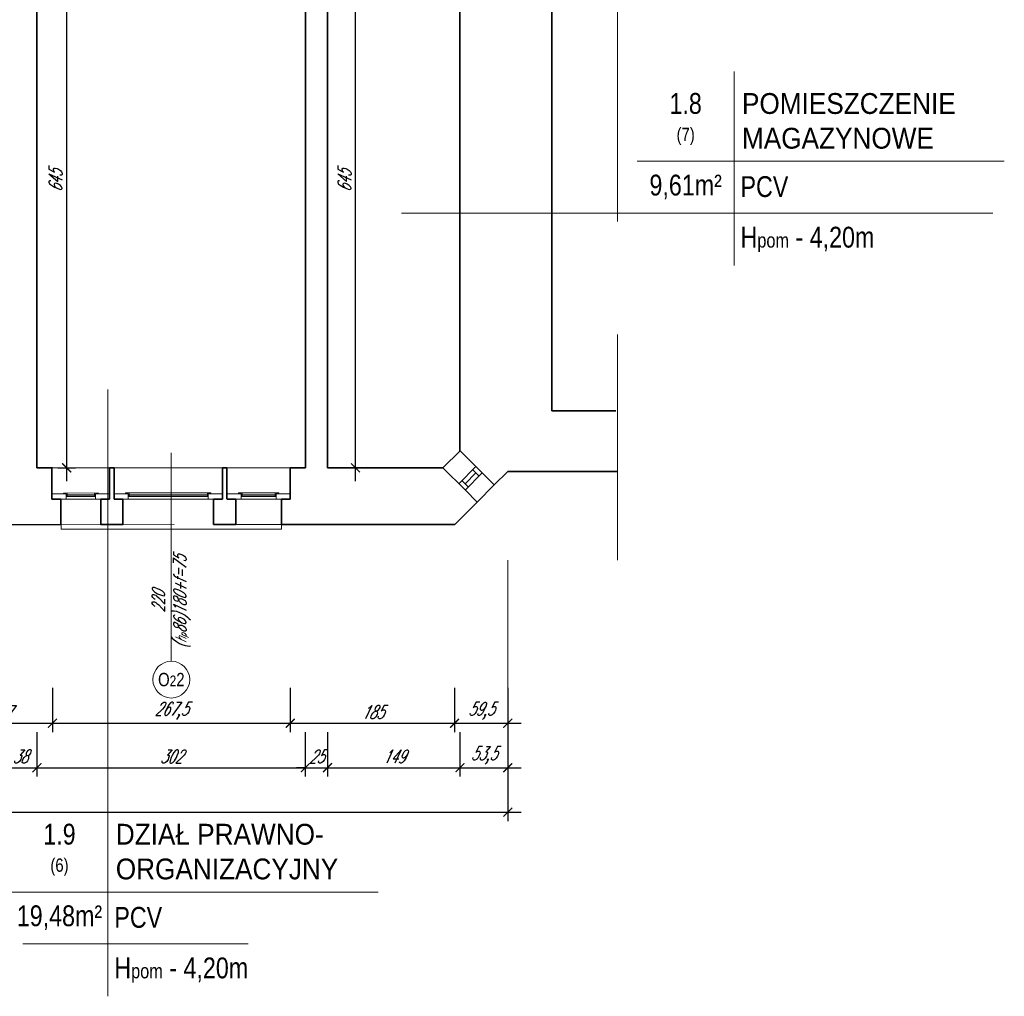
# Model space of a CAD drawing. Header units: millimetres. Extents: x 402 to 79005, y -7782 to 89952.
# Tile 177 of 256: x 27185 to 28293, y 27897 to 28995. Entities that reach past the tile are written whole.
import ezdxf

# ---------------------------------------------------------------- set-up
doc = ezdxf.new("R2010")
doc.units = ezdxf.units.MM
doc.header["$LTSCALE"] = 10
doc.linetypes.add('DASHED', pattern=[19.05, 12.7, -6.35])
doc.layers.get('0').update_dxf_attribs({"lineweight": 0})
doc.layers.get('Defpoints').update_dxf_attribs({"color": 253})
for name, color, linetype, lineweight in [('01 parter - ściany', 253, 'Continuous', 35), ('03-01_okna', 253, 'Continuous', 15), ('04-1_widok', 253, 'Continuous', 5), ('05-01_wymiary', 253, 'Continuous', 5), ('05-03_opis', 253, 'Continuous', 5)]:
    doc.layers.add(name, color=color, linetype=linetype, lineweight=lineweight)
doc.styles.add('ariel', font='ARIAL.TTF', dxfattribs={"width": 0.8})
doc.styles.add('ariel_wym', font='simplex.shx', dxfattribs={"width": 0.65, "oblique": 25})
doc.dimstyles.new('ariel 50', dxfattribs={"dimtxt": 15, "dimasz": 10, "dimexe": 10, "dimexo": 0, "dimgap": 5, "dimtad": 1, "dimdec": 1, "dimrnd": 0.5, "dimtxsty": 'ariel_wym', "dimblk": 'ARCHTICK', "dimcen": 2.5, "dimdle": 15, "dimazin": 0, "dimtfac": 1, "dimtdec": 1, "dimtix": 1, "dimtmove": 0, "dimatfit": 3, "dimldrblk": 'DOT', "dimfxl": 0, "dimarcsym": 0})
doc.dimstyles.new('ariel 50 wnętrze', dxfattribs={"dimtxt": 15, "dimasz": 10, "dimexe": 10, "dimexo": 0, "dimgap": 5, "dimtad": 1, "dimdec": 1, "dimrnd": 0.5, "dimtxsty": 'ariel_wym', "dimblk": 'ARCHTICK', "dimcen": 2.5, "dimdle": 15, "dimazin": 0, "dimtfac": 1, "dimtdec": 1, "dimtix": 1, "dimtmove": 0, "dimatfit": 3, "dimldrblk": 'DOT', "dimfxl": 0, "dimarcsym": 0})

# ---------------------------------------------------------------- blocks, each defined once
blk = doc.blocks.new('_ArchTick')
at = {"color": 0, "linetype": 'ByBlock', "const_width": 0.15}
blk.add_lwpolyline([(-0.5, -0.5), (0.5, 0.5)], dxfattribs=at)
blk = doc.blocks.new('*D997')
at = {"layer": '05-01_wymiary', "color": 0, "lineweight": -2}
for p, q in [((27105.1, 28244.2), (27105.1, 28194.2)), ((27222.2, 28244.2), (27222.2, 28194.2)), ((27090.1, 28204.2), (27237.2, 28204.2))]:
    blk.add_line(p, q, dxfattribs=at)
at = {"layer": 'Defpoints', "color": 0}
for p in [(27222.2, 28491.5), (27105.1, 28427.5), (27222.2, 28204.2)]:
    blk.add_point(p, dxfattribs=at)
at = {"layer": '05-01_wymiary', "color": 0, "lineweight": -2, "xscale": 10, "yscale": 10, "zscale": 10, "rotation": 180}
blk.add_blockref('_ArchTick', (27105.1, 28204.2), dxfattribs=at)
at = {"layer": '05-01_wymiary', "color": 0, "lineweight": -2, "xscale": 10, "yscale": 10, "zscale": 10}
blk.add_blockref('_ArchTick', (27222.2, 28204.2), dxfattribs=at)
at = {"layer": '05-01_wymiary', "color": 0, "insert": (27163.6, 28216.7), "char_height": 15, "attachment_point": 5, "style": 'ariel_wym'}
blk.add_mtext('117', dxfattribs=at)
blk = doc.blocks.new('_Dot')
at = {"color": 0, "linetype": 'ByBlock', "lineweight": -2}
blk.add_line((-0.5, 0), (-1, 0), dxfattribs=at)
at = {"color": 0, "linetype": 'ByBlock', "const_width": 0.5}
blk.add_lwpolyline([(-0.25, 0, 1), (0.25, 0, 1)], format="xyb", close=True, dxfattribs=at)
blk = doc.blocks.new('*D998')
at = {"layer": '05-01_wymiary', "color": 0, "lineweight": -2}
for p, q in [((27222.2, 28244.2), (27222.2, 28194.2)), ((27489.9, 28244.2), (27489.9, 28194.2)), ((27207.2, 28204.2), (27504.9, 28204.2))]:
    blk.add_line(p, q, dxfattribs=at)
at = {"layer": 'Defpoints', "color": 0}
for p in [(27222.2, 28491.5), (27489.9, 28491.5), (27489.9, 28204.2)]:
    blk.add_point(p, dxfattribs=at)
at = {"layer": '05-01_wymiary', "color": 0, "lineweight": -2, "xscale": 10, "yscale": 10, "zscale": 10, "rotation": 180}
blk.add_blockref('_ArchTick', (27222.2, 28204.2), dxfattribs=at)
at = {"layer": '05-01_wymiary', "color": 0, "lineweight": -2, "xscale": 10, "yscale": 10, "zscale": 10}
blk.add_blockref('_ArchTick', (27489.9, 28204.2), dxfattribs=at)
at = {"layer": '05-01_wymiary', "color": 0, "insert": (27356, 28218.1), "char_height": 15, "attachment_point": 5, "style": 'ariel_wym'}
blk.add_mtext('267,5', dxfattribs=at)
blk = doc.blocks.new('*D999')
at = {"layer": '05-01_wymiary', "color": 0, "lineweight": -2}
for p, q in [((27489.9, 28244.2), (27489.9, 28194.2)), ((27674.8, 28244.2), (27674.8, 28194.2)), ((27474.9, 28204.2), (27689.8, 28204.2))]:
    blk.add_line(p, q, dxfattribs=at)
at = {"layer": 'Defpoints', "color": 0}
for p in [(27489.9, 28491.5), (27674.8, 28427.8), (27674.8, 28204.2)]:
    blk.add_point(p, dxfattribs=at)
at = {"layer": '05-01_wymiary', "color": 0, "lineweight": -2, "xscale": 10, "yscale": 10, "zscale": 10, "rotation": 180}
blk.add_blockref('_ArchTick', (27489.9, 28204.2), dxfattribs=at)
at = {"layer": '05-01_wymiary', "color": 0, "lineweight": -2, "xscale": 10, "yscale": 10, "zscale": 10}
blk.add_blockref('_ArchTick', (27674.8, 28204.2), dxfattribs=at)
at = {"layer": '05-01_wymiary', "color": 0, "insert": (27582.4, 28216.7), "char_height": 15, "attachment_point": 5, "style": 'ariel_wym'}
blk.add_mtext('185', dxfattribs=at)
blk = doc.blocks.new('*D1000')
at = {"layer": '05-01_wymiary', "color": 0, "lineweight": -2}
for p, q in [((27674.8, 28244.2), (27674.8, 28194.2)), ((27734.6, 28244.2), (27734.6, 28194.2)), ((27659.8, 28204.2), (27749.6, 28204.2))]:
    blk.add_line(p, q, dxfattribs=at)
at = {"layer": 'Defpoints', "color": 0}
for p in [(27734.6, 28487.5), (27674.8, 28427.8), (27734.6, 28204.2)]:
    blk.add_point(p, dxfattribs=at)
at = {"layer": '05-01_wymiary', "color": 0, "lineweight": -2, "xscale": 10, "yscale": 10, "zscale": 10, "rotation": 180}
blk.add_blockref('_ArchTick', (27674.8, 28204.2), dxfattribs=at)
at = {"layer": '05-01_wymiary', "color": 0, "lineweight": -2, "xscale": 10, "yscale": 10, "zscale": 10}
blk.add_blockref('_ArchTick', (27734.6, 28204.2), dxfattribs=at)
at = {"layer": '05-01_wymiary', "color": 0, "insert": (27704.7, 28218.1), "char_height": 15, "attachment_point": 5, "style": 'ariel_wym'}
blk.add_mtext('59,5', dxfattribs=at)
blk = doc.blocks.new('*D1027')
at = {"layer": '05-01_wymiary', "color": 0, "lineweight": -2}
for p, q in [((27166.8, 28194.2), (27166.8, 28144.2)), ((27204.8, 28194.2), (27204.8, 28144.2)), ((27151.8, 28154.2), (27219.8, 28154.2))]:
    blk.add_line(p, q, dxfattribs=at)
at = {"layer": 'Defpoints', "color": 0}
for p in [(27166.8, 28491.5), (27204.8, 28491.5), (27204.8, 28154.2)]:
    blk.add_point(p, dxfattribs=at)
at = {"layer": '05-01_wymiary', "color": 0, "lineweight": -2, "xscale": 10, "yscale": 10, "zscale": 10, "rotation": 180}
blk.add_blockref('_ArchTick', (27166.8, 28154.2), dxfattribs=at)
at = {"layer": '05-01_wymiary', "color": 0, "lineweight": -2, "xscale": 10, "yscale": 10, "zscale": 10}
blk.add_blockref('_ArchTick', (27204.8, 28154.2), dxfattribs=at)
at = {"layer": '05-01_wymiary', "color": 0, "insert": (27185.8, 28166.7), "char_height": 15, "attachment_point": 5, "style": 'ariel_wym'}
blk.add_mtext('38', dxfattribs=at)
blk = doc.blocks.new('*D1028')
at = {"layer": '05-01_wymiary', "color": 0, "lineweight": -2}
for p, q in [((27204.8, 28194.2), (27204.8, 28144.2)), ((27506.8, 28194.2), (27506.8, 28144.2)), ((27189.8, 28154.2), (27521.8, 28154.2))]:
    blk.add_line(p, q, dxfattribs=at)
at = {"layer": 'Defpoints', "color": 0}
for p in [(27204.8, 28491.5), (27506.8, 28491.5), (27506.8, 28154.2)]:
    blk.add_point(p, dxfattribs=at)
at = {"layer": '05-01_wymiary', "color": 0, "lineweight": -2, "xscale": 10, "yscale": 10, "zscale": 10, "rotation": 180}
blk.add_blockref('_ArchTick', (27204.8, 28154.2), dxfattribs=at)
at = {"layer": '05-01_wymiary', "color": 0, "lineweight": -2, "xscale": 10, "yscale": 10, "zscale": 10}
blk.add_blockref('_ArchTick', (27506.8, 28154.2), dxfattribs=at)
at = {"layer": '05-01_wymiary', "color": 0, "insert": (27355.8, 28166.7), "char_height": 15, "attachment_point": 5, "style": 'ariel_wym'}
blk.add_mtext('302', dxfattribs=at)
blk = doc.blocks.new('*D1029')
at = {"layer": '05-01_wymiary', "color": 0, "lineweight": -2}
for p, q in [((27506.8, 28194.2), (27506.8, 28144.2)), ((27531.8, 28194.2), (27531.8, 28144.2)), ((27506.8, 28154.2), (27496.8, 28154.2)), ((27506.8, 28154.2), (27531.8, 28154.2)), ((27531.8, 28154.2), (27541.8, 28154.2))]:
    blk.add_line(p, q, dxfattribs=at)
at = {"layer": 'Defpoints', "color": 0}
for p in [(27506.8, 28491.5), (27531.8, 28491.5), (27531.8, 28154.2)]:
    blk.add_point(p, dxfattribs=at)
at = {"layer": '05-01_wymiary', "color": 0, "lineweight": -2, "xscale": 10, "yscale": 10, "zscale": 10}
blk.add_blockref('_ArchTick', (27506.8, 28154.2), dxfattribs=at)
at = {"layer": '05-01_wymiary', "color": 0, "lineweight": -2, "xscale": 10, "yscale": 10, "zscale": 10, "rotation": 180}
blk.add_blockref('_ArchTick', (27531.8, 28154.2), dxfattribs=at)
at = {"layer": '05-01_wymiary', "color": 0, "insert": (27519.3, 28166.7), "char_height": 15, "attachment_point": 5, "style": 'ariel_wym'}
blk.add_mtext('25', dxfattribs=at)
blk = doc.blocks.new('*D1030')
at = {"layer": '05-01_wymiary', "color": 0, "lineweight": -2}
for p, q in [((27531.8, 28194.2), (27531.8, 28144.2)), ((27680.8, 28194.2), (27680.8, 28144.2)), ((27516.8, 28154.2), (27695.8, 28154.2))]:
    blk.add_line(p, q, dxfattribs=at)
at = {"layer": 'Defpoints', "color": 0}
for p in [(27680.8, 28510.8), (27531.8, 28491.5), (27680.8, 28154.2)]:
    blk.add_point(p, dxfattribs=at)
at = {"layer": '05-01_wymiary', "color": 0, "lineweight": -2, "xscale": 10, "yscale": 10, "zscale": 10, "rotation": 180}
blk.add_blockref('_ArchTick', (27531.8, 28154.2), dxfattribs=at)
at = {"layer": '05-01_wymiary', "color": 0, "lineweight": -2, "xscale": 10, "yscale": 10, "zscale": 10}
blk.add_blockref('_ArchTick', (27680.8, 28154.2), dxfattribs=at)
at = {"layer": '05-01_wymiary', "color": 0, "insert": (27606.3, 28166.7), "char_height": 15, "attachment_point": 5, "style": 'ariel_wym'}
blk.add_mtext('149', dxfattribs=at)
blk = doc.blocks.new('*D1031')
at = {"layer": '05-01_wymiary', "color": 0, "lineweight": -2}
for p, q in [((27680.8, 28194.2), (27680.8, 28144.2)), ((27734.6, 28194.2), (27734.6, 28144.2)), ((27665.8, 28154.2), (27749.6, 28154.2))]:
    blk.add_line(p, q, dxfattribs=at)
at = {"layer": 'Defpoints', "color": 0}
for p in [(27680.8, 28510.8), (27734.6, 28487.5), (27734.6, 28154.2)]:
    blk.add_point(p, dxfattribs=at)
at = {"layer": '05-01_wymiary', "color": 0, "lineweight": -2, "xscale": 10, "yscale": 10, "zscale": 10, "rotation": 180}
blk.add_blockref('_ArchTick', (27680.8, 28154.2), dxfattribs=at)
at = {"layer": '05-01_wymiary', "color": 0, "lineweight": -2, "xscale": 10, "yscale": 10, "zscale": 10}
blk.add_blockref('_ArchTick', (27734.6, 28154.2), dxfattribs=at)
at = {"layer": '05-01_wymiary', "color": 0, "insert": (27707.7, 28168.1), "char_height": 15, "attachment_point": 5, "style": 'ariel_wym'}
blk.add_mtext('53,5', dxfattribs=at)
blk = doc.blocks.new('*D1032')
at = {"layer": '05-01_wymiary', "color": 0, "lineweight": -2}
for p, q in [((22107.3, 28144.2), (22107.3, 28094.2)), ((27734.6, 28144.2), (27734.6, 28094.2)), ((22092.3, 28104.2), (27749.6, 28104.2))]:
    blk.add_line(p, q, dxfattribs=at)
at = {"layer": 'Defpoints', "color": 0}
for p in [(22107.3, 28559.6), (27734.6, 28487.5), (27734.6, 28104.2)]:
    blk.add_point(p, dxfattribs=at)
at = {"layer": '05-01_wymiary', "color": 0, "lineweight": -2, "xscale": 10, "yscale": 10, "zscale": 10, "rotation": 180}
blk.add_blockref('_ArchTick', (22107.3, 28104.2), dxfattribs=at)
at = {"layer": '05-01_wymiary', "color": 0, "lineweight": -2, "xscale": 10, "yscale": 10, "zscale": 10}
blk.add_blockref('_ArchTick', (27734.6, 28104.2), dxfattribs=at)
at = {"layer": '05-01_wymiary', "color": 0, "insert": (24921, 28118.1), "char_height": 15, "attachment_point": 5, "style": 'ariel_wym'}
blk.add_mtext('5627,5', dxfattribs=at)
blk = doc.blocks.new('*D1166')
at = {"layer": '05-01_wymiary', "color": 0, "lineweight": -2}
for p, q in [((27238.3, 28476.5), (27238.3, 29151.5)), ((27228.3, 29136.5), (27248.3, 29136.5)), ((27228.3, 28491.5), (27248.3, 28491.5))]:
    blk.add_line(p, q, dxfattribs=at)
at = {"layer": 'Defpoints', "color": 0}
for p in [(27204.8, 29136.5), (27238.3, 29136.5), (27204.8, 28491.5)]:
    blk.add_point(p, dxfattribs=at)
at = {"layer": '05-01_wymiary', "color": 0, "lineweight": -2, "xscale": 10, "yscale": 10, "zscale": 10}
for p, rotation in [((27238.3, 29136.5), 90), ((27238.3, 28491.5), 270)]:
    blk.add_blockref('_ArchTick', p, dxfattribs=dict(at, rotation=rotation))
at = {"layer": '05-01_wymiary', "color": 0, "insert": (27225.8, 28814), "char_height": 15, "attachment_point": 5, "rotation": 90, "style": 'ariel_wym'}
blk.add_mtext('645', dxfattribs=at)
blk = doc.blocks.new('*D1167')
at = {"layer": '05-01_wymiary', "color": 0, "lineweight": -2}
for p, q in [((27563.2, 28476.5), (27563.2, 29151.5)), ((27553.2, 29136.5), (27573.2, 29136.5)), ((27553.2, 28491.5), (27573.2, 28491.5))]:
    blk.add_line(p, q, dxfattribs=at)
at = {"layer": 'Defpoints', "color": 0}
for p in [(27531.8, 29136.5), (27563.2, 29136.5), (27531.8, 28491.5)]:
    blk.add_point(p, dxfattribs=at)
at = {"layer": '05-01_wymiary', "color": 0, "lineweight": -2, "xscale": 10, "yscale": 10, "zscale": 10}
for p, rotation in [((27563.2, 29136.5), 90), ((27563.2, 28491.5), 270)]:
    blk.add_blockref('_ArchTick', p, dxfattribs=dict(at, rotation=rotation))
at = {"layer": '05-01_wymiary', "color": 0, "insert": (27550.7, 28814), "char_height": 15, "attachment_point": 5, "rotation": 90, "style": 'ariel_wym'}
blk.add_mtext('645', dxfattribs=at)

msp = doc.modelspace()

# ---------------------------------------------------------------- linework, layer by layer
at = {"layer": '01 parter - ściany'}
for p, q in [((27204.83, 28491.5), (27204.83, 29136.5)), ((27506.83, 28491.5), (27506.83, 29136.5)), ((27531.83, 29136.5), (27531.83, 28491.5)), ((27680.83, 28510.75), (27680.83, 29136.5)), ((27784.32, 28555.5), (27784.32, 29063.5)), ((27856.32, 28555.5), (27784.32, 28555.5)), ((27680.85, 28510.76), (27705.77, 28485.81)), ((27222.19, 28491.5), (27204.83, 28491.5)), ((27221.64, 28491.5), (27221.64, 28456.16)), ((27286.62, 28491.5), (27286.62, 28456.2)), ((27291.64, 28491.49), (27286.62, 28491.49)), ((27291.64, 28491.5), (27291.64, 28456.2)), ((27418.64, 28491.5), (27413.62, 28491.5)), ((27413.62, 28491.5), (27413.62, 28456.2)), ((27418.64, 28491.5), (27418.64, 28456.2)), ((27489.89, 28491.48), (27489.88, 28456.22)), ((27506.83, 28491.5), (27489.89, 28491.5)), ((27661.58, 28491.5), (27531.83, 28491.5)), ((27661.58, 28491.5), (27686.53, 28466.54)), ((27719.33, 28472.24), (27705.82, 28485.76)), ((27719.33, 28472.24), (27734.59, 28487.5)), ((27858.05, 28487.5), (27734.59, 28487.5)), ((27700.07, 28452.99), (27686.53, 28466.54)), ((27231.61, 28456.16), (27221.64, 28456.16)), ((27231.61, 28427.56), (27231.61, 28456.16)), ((27276.64, 28427.59), (27276.64, 28456.2)), ((27276.64, 28456.2), (27286.62, 28456.2)), ((27291.67, 28456.18), (27301.64, 28456.18)), ((27301.64, 28427.59), (27301.64, 28456.2)), ((27403.64, 28427.6), (27403.64, 28456.2)), ((27403.64, 28456.2), (27413.62, 28456.2)), ((27418.67, 28456.18), (27428.64, 28456.18)), ((27428.64, 28427.59), (27428.64, 28456.2)), ((27479.88, 28427.64), (27479.88, 28456.17)), ((27489.85, 28456.17), (27479.88, 28456.17)), ((27674.84, 28427.76), (27700.07, 28452.99)), ((27231.61, 28427.6), (27105.07, 28427.5)), ((27301.64, 28427.59), (27276.64, 28427.59)), ((27428.64, 28427.59), (27403.64, 28427.59)), ((27674.84, 28427.76), (27479.88, 28427.6))]:
    msp.add_line(p, q, dxfattribs=at)
at = {"layer": '03-01_okna'}
for p, q in [((27661.55, 28491.5), (27680.84, 28510.77)), ((27698.73, 28492.86), (27679.46, 28473.61)), ((27705.77, 28485.81), (27686.55, 28466.52)), ((27698.72, 28485.77), (27686.55, 28473.61)), ((27702.26, 28482.23), (27695.19, 28489.31)), ((27690.03, 28470.13), (27682.96, 28477.2)), ((27700.07, 28452.99), (27719.33, 28472.24))]:
    msp.add_line(p, q, dxfattribs=at)
at = {"layer": '03-01_okna', "linetype": 'Continuous', "lineweight": 0}
for p, q in [((27238.64, 28463.16), (27238.64, 28459.16)), ((27269.62, 28463.2), (27269.62, 28459.2)), ((27308.64, 28463.2), (27308.64, 28459.2)), ((27396.62, 28463.2), (27396.62, 28459.2)), ((27435.67, 28463.18), (27435.67, 28459.18)), ((27472.88, 28463.22), (27472.88, 28459.22)), ((27237.64, 28459.16), (27270.62, 28459.2)), ((27270.62, 28456.2), (27237.64, 28456.16)), ((27238.64, 28461.16), (27269.62, 28461.2)), ((27238.64, 28460.66), (27269.62, 28460.7)), ((27307.64, 28459.2), (27397.62, 28459.2)), ((27397.62, 28456.2), (27307.64, 28456.2)), ((27308.64, 28461.2), (27396.62, 28461.2)), ((27308.64, 28460.7), (27396.62, 28460.7)), ((27434.67, 28459.18), (27473.88, 28459.22)), ((27473.88, 28456.22), (27434.67, 28456.18)), ((27435.67, 28461.18), (27472.88, 28461.22)), ((27435.67, 28460.68), (27472.88, 28460.72)), ((27232.16, 28427.51), (27232.16, 28422.51)), ((27232.16, 28422.51), (27479.88, 28422.64)), ((27479.88, 28427.64), (27479.88, 28422.64))]:
    msp.add_line(p, q, dxfattribs=at)
at = {"layer": '03-01_okna', "linetype": 'DASHED'}
msp.add_line((27232.16, 28427.51), (27479.88, 28427.64), dxfattribs=at)
at = {"layer": '03-01_okna', "linetype": 'Continuous', "lineweight": 0}
for points in [[(27237.64, 28462.16), (27221.64, 28462.16), (27221.64, 28456.16), (27237.64, 28456.16)], [(27286.62, 28462.2), (27270.62, 28462.2), (27270.62, 28456.2), (27286.62, 28456.2)], [(27307.64, 28462.2), (27291.64, 28462.2), (27291.64, 28456.2), (27307.64, 28456.2)], [(27413.62, 28462.2), (27397.62, 28462.2), (27397.62, 28456.2), (27413.62, 28456.2)], [(27434.67, 28462.18), (27418.67, 28462.18), (27418.67, 28456.18), (27434.67, 28456.18)], [(27489.88, 28462.22), (27473.88, 28462.22), (27473.88, 28456.22), (27489.88, 28456.22)]]:
    msp.add_lwpolyline(points, close=True, dxfattribs=at)
for points in [[(27234.64, 28462.16), (27234.64, 28463.16), (27273.62, 28463.2), (27273.62, 28462.2)], [(27304.64, 28462.2), (27304.64, 28463.2), (27400.62, 28463.2), (27400.62, 28462.2)], [(27431.67, 28462.18), (27431.67, 28463.18), (27476.88, 28463.22), (27476.88, 28462.22)]]:
    msp.add_lwpolyline(points, dxfattribs=at)
at = {"layer": '04-1_widok'}
msp.add_line((27489.89, 28491.5), (27222.19, 28491.51), dxfattribs=at)
at = {"layer": '05-01_wymiary'}
msp.add_line((27734.59, 28094.19), (27734.59, 28387.5), dxfattribs=at)
at = {"layer": '05-03_opis', "linetype": 'DASHED', "ltscale": 2}
msp.add_line((27858.05, 28387.5), (27858.05, 32362.5), dxfattribs=at)
at = {"layer": '05-03_opis'}
for p, q in [((27989.21, 28937.34), (27989.21, 28718.94)), ((27880.29, 28836.21), (28293.29, 28836.21)), ((27614.92, 28777.85), (28280.22, 28777.85)), ((27284.63, 28579.65), (27284.63, 27897.14)), ((27175.72, 28014.4), (27588.71, 28014.4)), ((27188.98, 27956.04), (27442.64, 27956.04))]:
    msp.add_line(p, q, dxfattribs=at)
at = {"layer": '05-03_opis', "lineweight": 0}
msp.add_line((27356.02, 28508.19), (27356.02, 28273.95), dxfattribs=at)
msp.add_circle((27356.02, 28253.26), 20.69, dxfattribs=at)

# ---------------------------------------------------------------- texts
at = {"layer": '05-03_opis', "style": 'ariel'}
for s, insert, char_height, width, attachment_point in [('{\\fArial|b0|i0|c238|p34;1.8\\P\\H0.6404x;(7)}', (27934.75, 28883.71), 23.4234, 108.9126, 5), ('{\\fArial|b0|i0|c238|p34;\\W0.9;POMIESZCZENIE MAGAZYNOWE}', (27998.12, 28881.52), 23.4234, 356.6375, 4), ('{\\fArial|b0|i0|c238|p34;9,61m²}', (27934.75, 28807.31), 23.4234, 108.9126, 5), (' PCV', (27989.21, 28807.58), 23.423, 322.789, 4), ('{\\fArial|b0|i0|c238|p34; H\\H0.7x;pom\\H1.429x; - 4,20m}', (27989.21, 28748.4), 23.4234, 322.789, 4), ('{\\fArial|b0|i0|c238|p34;1.9\\P\\H0.6404x;(6)}', (27230.17, 28061.91), 23.4234, 108.9126, 5), ('{\\fArial|b0|i0|c238|p34;\\W0.9;DZIAŁ PRAWNO-\\PORGANIZACYJNY}', (27293.54, 28059.71), 23.4234, 356.6375, 4), ('{\\fArial|b0|i0|c238|p34;19,48m²}', (27230.17, 27985.5), 23.4234, 108.9126, 5), (' PCV', (27284.63, 27985.77), 23.423, 322.789, 4), ('{\\fArial|b0|i0|c238|p34; H\\H0.7x;pom\\H1.429x; - 4,20m}', (27284.63, 27926.59), 23.4234, 322.789, 4)]:
    msp.add_mtext(s, dxfattribs=dict(at, insert=insert, char_height=char_height, width=width, attachment_point=attachment_point))
at = {"layer": '05-03_opis', "lineweight": 0, "insert": (27356.02, 28340.89), "char_height": 14.4, "width": 118.9897, "attachment_point": 5, "rotation": 90, "style": 'ariel_wym'}
msp.add_mtext('220\\P({\\H0.8333x;h\\H0.6x;p}86)180+f=75', dxfattribs=at)
at = {"layer": '05-03_opis', "lineweight": 0, "insert": (27356.02, 28253.26), "char_height": 15, "width": 75.1935, "attachment_point": 5, "style": 'ariel'}
msp.add_mtext('O{\\H0.8x;2}2', dxfattribs=at)

# ---------------------------------------------------------------- dimensions: what is measured, and where the dimension line sits
at = {"layer": '05-01_wymiary'}
for base, p1, p2, picture, middle in [((27238.3, 29136.5), (27204.83, 28491.5), (27204.83, 29136.5), '*D1166', (27225.8, 28814)), ((27563.17, 29136.5), (27531.83, 28491.5), (27531.83, 29136.5), '*D1167', (27550.67, 28814))]:
    dim = msp.add_linear_dim(base=base, p1=p1, p2=p2, angle=90, dimstyle='ariel 50 wnętrze', dxfattribs=at)
    dim.commit()
    dim.dimension.update_dxf_attribs({"geometry": picture, "text_midpoint": middle})
dim = msp.add_linear_dim(base=(27734.59, 28104.19), p1=(22107.33, 28559.57), p2=(27734.59, 28487.5), dimstyle='ariel 50', dxfattribs=at)
dim.commit()
dim.dimension.update_dxf_attribs({"geometry": '*D1032', "text_midpoint": (24920.96, 28118.12)})
for base, p1, p2, picture, middle in [((27680.85, 28154.19), (27531.83, 28491.5), (27680.85, 28510.76), '*D1030', (27606.34, 28166.69)), ((27734.59, 28154.19), (27680.85, 28510.76), (27734.59, 28487.5), '*D1031', (27707.72, 28168.12)), ((27222.19, 28204.19), (27105.07, 28427.5), (27222.19, 28491.51), '*D997', (27163.63, 28216.69)), ((27204.83, 28154.19), (27166.83, 28491.5), (27204.83, 28491.5), '*D1027', (27185.83, 28166.69)), ((27506.83, 28154.19), (27204.83, 28491.5), (27506.83, 28491.5), '*D1028', (27355.83, 28166.69)), ((27489.89, 28204.19), (27222.19, 28491.51), (27489.89, 28491.48), '*D998', (27356.04, 28218.12)), ((27674.8443, 28204.1874), (27489.8857, 28491.4816), (27674.8443, 28427.7578), '*D999', (27582.365, 28216.6874)), ((27531.83, 28154.19), (27506.83, 28491.5), (27531.83, 28491.5), '*D1029', (27519.33, 28166.69)), ((27734.5852, 28204.1874), (27674.8443, 28427.7578), (27734.5852, 28487.4987), '*D1000', (27704.7147, 28218.116))]:
    dim = msp.add_linear_dim(base=base, p1=p1, p2=p2, dimstyle='ariel 50', override={"dimtmove": 1}, dxfattribs=at)
    dim.commit()
    dim.dimension.update_dxf_attribs({"geometry": picture, "text_midpoint": middle})

doc.saveas('drawing.dxf')
